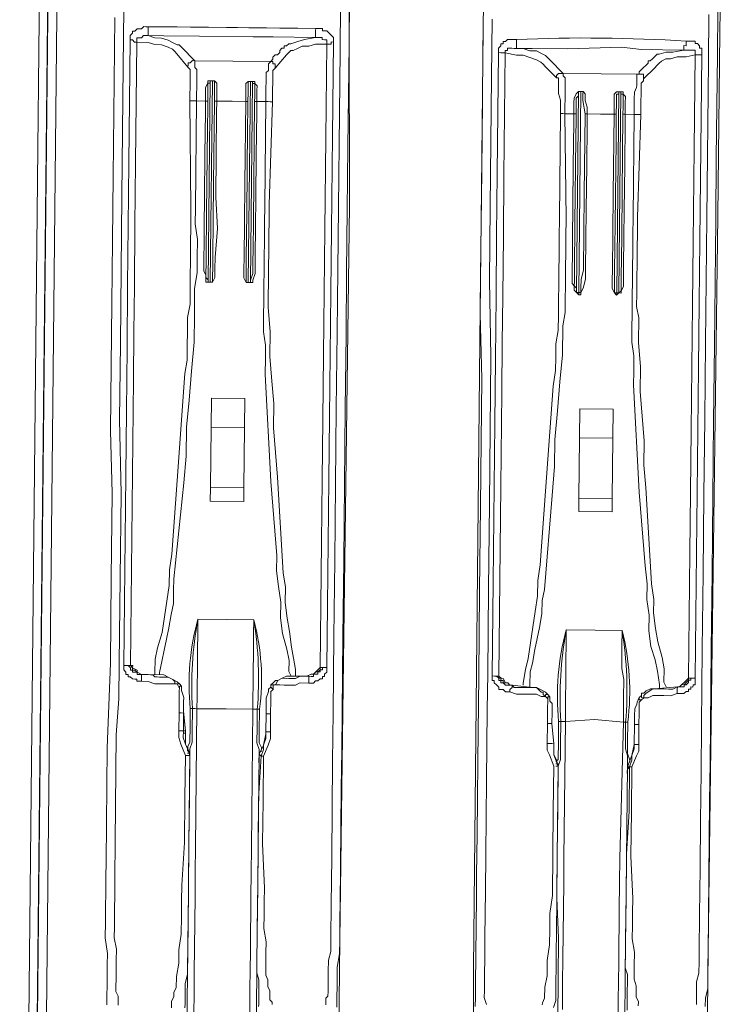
# Model space of a CAD drawing. Header units: metres. Extents: x 779 to 7046, y -512 to 9570.
# Tile 141 of 256: x 2477.719 to 2477.985, y -217.484 to -217.111. Entities that reach past the tile are written whole.
import ezdxf

# ---------------------------------------------------------------- set-up
doc = ezdxf.new("R2010")
doc.units = ezdxf.units.M
doc.linetypes.add('CIĄGłA', pattern=[0])
doc.layers.add('PDF _Geometria', color=7, linetype='Continuous')

# ---------------------------------------------------------------- blocks, each defined once
blk = doc.blocks.new('DYSTRYBUTOR WAYNE HELIX 4 PRODUKTY')
at = {"layer": 'PDF _Geometria', "lineweight": 9}
for points in [[(234.112, 44.064), (234.112, 180.091), (234.112, 180.176), (234.197, 180.26)], [(237.504, 180.091), (236.825, 180.091), (236.741, 180.091), (234.451, 180.091), (234.451, 44.149), (236.741, 44.149), (236.741, 71.286)], [(245.476, 77.647), (245.476, 77.816), (245.476, 78.071), (245.476, 78.41), (245.476, 78.749), (245.476, 79.173), (245.56, 79.682), (245.56, 80.191), (245.56, 80.615), (245.56, 81.039), (245.56, 81.548), (245.56, 82.989), (245.56, 84.431), (245.56, 85.957), (245.56, 87.399), (245.56, 88.841), (245.56, 91.724), (245.56, 94.608), (245.56, 97.491), (245.56, 100.374), (245.56, 103.173), (245.56, 105.547), (245.56, 107.922), (245.56, 110.296), (245.56, 114.197), (245.56, 115.894)], [(236.656, 115.13), (236.656, 111.484), (236.656, 109.109), (236.656, 106.65), (236.656, 104.275), (236.656, 101.901), (236.656, 99.441), (236.741, 97.067), (236.741, 93.844), (236.741, 90.622), (236.656, 87.399), (236.656, 85.957), (236.656, 84.516), (236.656, 83.074), (236.656, 82.48), (236.656, 81.887), (236.656, 81.378), (236.656, 80.784), (236.656, 80.191), (236.741, 79.597), (236.741, 79.173), (236.741, 78.749), (236.741, 78.325), (236.741, 78.071), (236.741, 77.816), (236.741, 77.647)], [(245.391, 117.505), (245.391, 117.42), (245.56, 117.166), (245.56, 116.996), (245.56, 116.826), (245.56, 115.894), (245.56, 115.045), (245.645, 108.091), (245.56, 80.191), (245.56, 73.237), (245.56, 72.049), (245.56, 71.625), (245.476, 71.201), (245.391, 70.947), (245.306, 70.777)], [(259.468, 77.816), (259.468, 78.155), (259.553, 78.495), (259.553, 78.919), (259.553, 79.427), (259.553, 79.852), (259.553, 80.36), (259.553, 80.784), (259.553, 81.208), (259.553, 82.735), (259.553, 84.177), (259.553, 85.618), (259.553, 87.06), (259.553, 88.502), (259.553, 91.385), (259.553, 94.268), (259.553, 97.152), (259.553, 100.035), (259.553, 102.918), (259.553, 105.293), (259.553, 107.667), (259.553, 110.042), (259.553, 113.943), (259.553, 115.639)], [(250.649, 115.215), (250.649, 114.791), (250.649, 111.229), (250.649, 108.77), (250.649, 106.395), (250.649, 104.021), (250.733, 101.562), (250.733, 99.187), (250.733, 96.728), (250.733, 93.505), (250.733, 90.282), (250.733, 87.06), (250.733, 85.618), (250.733, 84.261), (250.733, 82.735), (250.733, 82.226), (250.733, 81.632), (250.733, 81.039), (250.733, 80.53), (250.733, 79.936), (250.733, 79.343), (250.733, 78.919), (250.733, 78.41), (250.733, 78.071), (250.733, 77.731)], [(237.165, 77.647), (237.165, 77.731), (237.165, 77.816), (237.165, 77.901), (237.165, 77.986), (237.08, 78.155), (237.08, 78.325), (237.08, 78.664), (237.08, 79.003), (237.08, 79.343), (237.08, 79.767), (236.995, 80.191), (236.995, 80.615), (236.995, 82.48), (236.995, 83.837), (236.995, 85.194), (236.995, 86.551), (236.995, 87.908), (237.08, 89.265), (237.08, 90.622), (237.08, 93.844), (237.08, 97.067), (236.995, 99.865), (236.995, 102.749), (236.995, 105.547), (236.995, 108.346), (236.995, 113.265), (236.995, 115.47)], [(245.221, 115.724), (245.221, 113.943), (245.221, 110.381), (245.221, 108.007), (245.221, 105.632), (245.221, 103.258), (245.221, 100.374), (245.221, 97.491), (245.221, 94.608), (245.221, 91.724), (245.221, 88.841), (245.221, 86.975), (245.221, 85.194), (245.221, 83.328), (245.221, 81.548), (245.221, 81.124), (245.221, 80.7), (245.221, 80.191), (245.221, 79.767), (245.136, 79.427), (245.136, 79.003), (245.136, 78.664), (245.136, 78.41), (245.136, 78.24), (245.136, 78.071), (245.052, 77.986), (245.052, 77.816), (245.052, 77.731)], [(250.903, 70.438), (250.818, 70.693), (250.733, 70.862), (250.649, 71.286), (250.649, 71.71), (250.649, 72.134), (250.733, 72.558), (250.649, 79.173), (250.649, 105.463), (250.649, 109.448), (250.649, 112.077), (250.649, 113.943), (250.649, 115.809), (250.649, 116.233), (250.649, 116.657), (250.733, 116.996), (250.903, 117.166)], [(251.157, 77.816), (251.073, 78.071), (251.073, 78.325), (251.073, 78.664), (251.073, 79.088), (251.073, 79.427), (251.073, 79.936), (251.073, 80.36), (251.073, 82.141), (251.073, 83.498), (251.073, 84.94), (251.073, 86.297), (251.073, 87.654), (251.073, 89.01), (251.073, 90.367), (251.073, 93.59), (251.073, 96.812), (251.073, 99.611), (251.073, 102.41), (250.988, 105.293), (250.988, 108.091), (250.988, 113.01), (250.988, 115.215)], [(259.214, 115.47), (259.214, 113.689), (259.214, 110.127), (259.214, 107.752), (259.214, 105.378), (259.214, 103.003), (259.214, 100.12), (259.214, 97.236), (259.214, 94.268), (259.214, 91.385), (259.214, 88.502), (259.214, 86.721), (259.214, 84.855), (259.214, 83.074), (259.214, 81.293), (259.214, 80.869), (259.214, 80.36), (259.214, 79.936), (259.214, 79.512), (259.214, 79.088), (259.129, 78.749), (259.129, 78.41), (259.129, 78.155), (259.129, 77.901)], [(259.384, 117.166), (259.468, 117.081), (259.553, 116.911), (259.553, 116.742), (259.638, 116.487), (259.638, 115.639), (259.638, 114.791), (259.638, 107.837), (259.553, 79.936), (259.553, 72.982), (259.553, 71.795), (259.553, 71.371), (259.468, 70.862), (259.384, 70.693), (259.299, 70.438)], [(237.249, 114.282), (237.249, 114.367), (237.249, 114.452), (237.334, 114.537), (237.334, 114.621), (237.419, 114.621), (237.504, 114.706), (237.589, 114.706), (237.674, 114.706), (237.758, 114.791), (237.843, 114.791), (237.928, 114.791)], [(237.928, 114.791), (238.522, 114.791), (239.03, 114.791), (239.539, 114.791), (240.218, 114.791), (240.896, 114.791), (241.32, 114.791), (241.744, 114.791), (242.423, 114.791), (242.931, 114.791), (243.61, 114.791), (244.288, 114.791), (244.373, 114.791), (244.458, 114.791), (244.543, 114.791), (244.543, 114.706), (244.628, 114.706), (244.712, 114.706), (244.797, 114.621), (244.882, 114.537), (244.967, 114.452), (244.967, 114.367), (244.967, 114.282)], [(237.928, 114.791), (237.928, 114.706), (237.928, 114.621), (237.928, 114.537), (237.928, 114.452), (238.182, 114.367), (238.437, 114.367), (238.691, 114.282), (238.861, 114.197), (239.03, 114.113), (239.115, 114.113), (239.2, 114.028), (239.709, 113.519)], [(244.288, 114.452), (244.288, 114.537), (244.288, 114.621), (244.288, 114.706), (244.288, 114.791)], [(237.928, 114.452), (237.843, 114.452), (237.758, 114.452), (237.674, 114.367), (237.589, 114.367), (237.504, 114.367), (237.504, 114.282), (237.504, 114.197)], [(244.288, 114.452), (242.677, 114.452), (241.914, 114.452), (239.878, 114.452), (238.522, 114.452), (237.928, 114.452)], [(242.592, 113.519), (242.677, 113.604), (242.677, 113.689), (242.762, 113.773), (242.847, 113.773), (242.931, 113.858), (242.931, 113.943), (243.016, 114.028), (243.101, 114.028), (243.101, 114.113), (243.186, 114.113), (243.271, 114.197), (243.355, 114.197), (243.61, 114.282), (243.864, 114.367), (244.288, 114.452)], [(244.288, 114.452), (244.373, 114.452), (244.458, 114.452), (244.543, 114.452), (244.543, 114.367), (244.628, 114.367), (244.712, 114.367), (244.712, 114.282), (244.712, 114.197), (244.288, 114.197), (244.034, 114.113), (243.779, 114.113), (243.61, 114.028), (243.44, 113.943), (243.355, 113.943), (243.271, 113.858), (243.186, 113.773), (242.762, 113.265)], [(251.921, 114.452), (251.921, 114.367), (251.921, 114.282), (251.921, 114.197), (251.921, 114.113), (252.175, 114.113), (252.43, 114.028), (252.684, 114.028), (252.854, 113.943), (253.023, 113.858), (253.108, 113.773), (253.193, 113.689), (253.702, 113.18)], [(258.281, 114.113), (258.281, 114.197), (258.281, 114.282), (258.366, 114.282), (258.366, 114.367), (258.366, 114.452)], [(237.249, 90.537), (237.249, 94.184), (237.249, 97.745), (237.249, 100.205), (237.249, 102.579), (237.249, 104.954), (237.249, 107.243), (237.249, 109.618), (237.249, 114.282), (237.334, 114.282), (237.419, 114.197), (237.504, 114.197)], [(237.504, 114.197), (237.504, 109.618), (237.504, 107.243), (237.504, 104.954), (237.504, 103.173), (237.504, 101.392), (237.504, 97.83), (237.504, 94.184), (237.504, 90.537)], [(239.454, 113.265), (239.03, 113.773), (238.946, 113.858), (238.861, 113.943), (238.691, 114.028), (238.437, 114.113), (238.182, 114.113), (237.928, 114.197), (237.504, 114.197)], [(244.712, 114.197), (244.797, 114.197), (244.882, 114.197), (244.882, 114.282), (244.967, 114.282)], [(244.712, 114.197), (244.712, 110.636), (244.712, 107.159), (244.712, 104.784), (244.712, 102.41), (244.712, 99.95), (244.712, 97.661), (244.712, 95.286), (244.712, 92.911), (244.712, 90.537), (244.797, 90.537)], [(244.967, 114.282), (244.967, 110.72), (244.967, 107.159), (244.967, 104.784), (244.967, 102.41), (244.967, 100.035), (244.967, 97.661), (244.967, 95.286), (244.967, 92.911), (244.967, 90.537)], [(251.921, 114.113), (251.836, 114.113), (251.751, 114.113), (251.666, 114.113), (251.581, 114.113), (251.581, 114.028), (251.497, 114.028), (251.497, 113.943)], [(258.281, 114.113), (256.67, 114.113), (255.907, 114.197), (253.871, 114.113), (252.514, 114.113), (251.921, 114.113)], [(256.585, 113.18), (256.585, 113.265), (256.67, 113.349), (256.755, 113.434), (256.839, 113.519), (256.924, 113.604), (256.924, 113.689), (257.009, 113.689), (257.094, 113.773), (257.179, 113.858), (257.263, 113.943), (257.348, 113.943), (257.603, 114.028), (257.857, 114.028), (258.281, 114.113)], [(258.281, 114.113), (258.366, 114.113), (258.451, 114.113), (258.535, 114.113), (258.62, 114.113), (258.705, 114.113), (258.705, 114.028), (258.705, 113.943), (258.366, 113.858), (258.027, 113.858), (257.772, 113.773), (257.603, 113.773), (257.433, 113.689), (257.348, 113.604), (257.263, 113.519), (257.179, 113.434), (256.755, 113.01)], [(251.497, 113.943), (251.412, 113.943), (251.327, 113.943), (251.242, 113.943)], [(251.497, 113.943), (251.497, 109.279), (251.497, 106.989), (251.497, 104.699), (251.497, 102.918), (251.497, 101.053), (251.497, 97.491), (251.497, 93.929), (251.497, 90.282)], [(253.447, 113.01), (253.023, 113.434), (252.938, 113.519), (252.854, 113.604), (252.684, 113.689), (252.43, 113.773), (252.175, 113.858), (251.921, 113.858), (251.497, 113.943)], [(258.96, 113.943), (258.96, 110.381), (258.96, 106.904), (258.96, 104.53), (258.96, 102.07), (258.96, 99.696), (258.96, 97.321), (258.96, 95.032), (258.96, 92.657), (258.96, 90.282)], [(239.454, 113.265), (239.454, 113.349), (239.454, 113.434), (239.539, 113.434), (239.624, 113.519), (239.709, 113.519), (241.151, 113.519), (242.592, 113.519), (242.677, 113.519), (242.677, 113.434), (242.762, 113.434), (242.762, 113.349), (242.762, 113.265)], [(239.539, 111.993), (239.539, 112.247), (239.539, 112.501), (239.539, 112.671), (239.539, 112.925), (239.539, 113.095), (239.539, 113.18), (239.454, 113.265)], [(239.709, 113.519), (239.709, 113.434), (239.709, 113.265), (239.794, 113.18), (239.794, 113.095), (239.794, 112.925), (239.794, 112.756), (239.794, 112.501), (239.794, 112.247), (239.794, 111.993)], [(242.423, 111.993), (242.423, 112.247), (242.423, 112.501), (242.423, 112.756), (242.423, 112.925), (242.423, 113.095), (242.507, 113.18), (242.507, 113.265), (242.507, 113.434), (242.592, 113.519)], [(242.762, 113.265), (242.677, 113.18), (242.677, 113.095), (242.677, 112.925), (242.677, 112.671), (242.677, 112.501), (242.677, 112.247), (242.677, 111.993)], [(253.447, 113.01), (253.447, 113.095), (253.532, 113.18), (253.617, 113.18), (253.702, 113.18), (255.143, 113.18), (256.585, 113.18), (256.67, 113.18), (256.755, 113.18), (256.755, 113.095), (256.755, 113.01)], [(253.617, 111.653), (253.617, 111.908), (253.617, 112.162), (253.532, 112.417), (253.532, 112.671), (253.532, 112.841), (253.532, 112.925), (253.532, 113.01), (253.447, 113.01)], [(253.702, 113.18), (253.702, 113.095), (253.786, 113.01), (253.786, 112.925), (253.786, 112.756), (253.786, 112.671), (253.786, 112.501), (253.786, 112.247), (253.786, 111.908), (253.786, 111.653)], [(256.415, 111.653), (256.415, 111.908), (256.415, 112.247), (256.415, 112.501), (256.5, 112.671), (256.5, 112.756), (256.5, 112.925), (256.5, 113.01), (256.5, 113.095), (256.5, 113.18), (256.585, 113.18)], [(256.755, 113.01), (256.755, 112.925), (256.67, 112.841), (256.67, 112.671), (256.67, 112.417), (256.67, 112.162), (256.67, 111.908), (256.67, 111.653)], [(240.133, 111.993), (240.133, 112.332), (240.133, 112.501), (240.218, 112.671), (240.218, 112.756), (240.302, 112.756)], [(240.302, 112.756), (240.302, 112.671), (240.218, 112.671), (240.218, 112.501), (240.218, 112.332), (240.218, 111.993)], [(240.302, 105.123), (240.302, 112.756), (240.387, 112.756), (240.387, 105.123), (240.302, 105.123), (240.387, 105.123)], [(240.387, 112.756), (240.302, 112.756)], [(240.302, 112.756), (240.302, 112.756)], [(240.387, 112.756), (240.472, 112.756), (240.557, 112.671), (240.557, 112.501), (240.557, 112.247), (240.557, 111.993)], [(240.472, 111.993), (240.472, 112.501), (240.472, 112.671), (240.472, 112.756), (240.387, 112.756)], [(240.387, 112.756), (240.387, 112.756)], [(241.659, 111.993), (241.659, 112.332), (241.659, 112.586), (241.659, 112.671), (241.744, 112.756), (241.829, 112.756)], [(241.829, 112.756), (241.744, 112.756), (241.744, 112.671), (241.744, 112.586), (241.744, 112.332), (241.744, 111.993)], [(241.914, 112.756), (241.829, 112.756)], [(241.829, 112.756), (241.829, 112.756)], [(241.914, 112.756), (241.999, 112.756), (241.999, 112.671), (242.083, 112.586), (242.083, 112.417), (242.083, 112.162), (242.083, 111.993)], [(241.999, 111.993), (241.999, 112.162), (241.999, 112.332), (241.999, 112.501), (241.999, 112.586), (241.999, 112.671), (241.914, 112.671), (241.914, 112.756)], [(241.914, 112.756), (241.914, 112.756)], [(254.126, 111.653), (254.126, 112.077), (254.126, 112.247), (254.21, 112.417), (254.295, 112.501)], [(254.295, 112.501), (254.295, 112.417), (254.295, 112.332), (254.21, 112.247), (254.21, 112.077), (254.21, 111.653)], [(254.38, 104.784), (254.295, 104.869), (254.38, 104.869), (254.38, 112.501), (254.295, 112.501), (254.295, 104.869)], [(254.38, 112.501), (254.295, 112.501)], [(254.295, 112.501), (254.295, 112.501)], [(254.38, 112.501), (254.465, 112.501), (254.55, 112.417), (254.55, 112.162), (254.634, 111.908), (254.634, 111.653)], [(254.55, 111.653), (254.465, 112.162), (254.465, 112.332), (254.465, 112.417), (254.465, 112.501), (254.38, 112.501)], [(254.38, 112.501), (254.38, 112.501)], [(255.652, 111.653), (255.652, 112.077), (255.652, 112.332), (255.652, 112.417), (255.737, 112.501), (255.822, 112.501)], [(255.822, 112.501), (255.822, 112.417), (255.737, 112.417), (255.737, 112.332), (255.737, 112.247), (255.737, 112.077), (255.737, 111.653)], [(255.907, 104.869), (255.822, 104.869), (255.822, 112.501), (255.907, 112.501), (255.907, 104.869), (255.822, 104.784)], [(255.907, 112.501), (255.822, 112.501)], [(255.822, 112.501), (255.822, 112.501)], [(255.907, 112.501), (255.991, 112.501), (255.991, 112.417), (256.076, 112.332), (256.076, 112.077), (256.076, 111.908), (256.076, 111.653)], [(255.991, 111.653), (255.991, 111.908), (255.991, 112.077), (255.991, 112.162), (255.991, 112.332), (255.991, 112.417), (255.907, 112.417), (255.907, 112.501)], [(255.907, 112.501), (255.907, 112.501)], [(238.437, 90.198), (238.437, 90.283), (238.437, 90.791), (238.522, 91.215), (238.691, 91.809), (238.776, 92.403), (238.861, 92.996), (238.946, 93.59), (238.946, 94.184), (239.03, 94.777), (239.2, 97.576), (239.454, 101.646), (239.539, 102.155), (239.539, 102.664), (239.539, 103.258), (239.539, 103.766), (239.624, 104.275), (239.624, 104.869), (239.624, 105.378), (239.624, 105.887), (239.624, 106.565), (239.624, 107.243), (239.624, 107.922), (239.539, 111.993)], [(239.794, 111.993), (239.794, 107.922), (239.794, 107.328), (239.878, 106.735), (239.878, 106.056), (239.878, 105.463), (239.794, 104.869), (239.794, 104.36), (239.794, 103.851), (239.794, 102.834), (239.709, 101.731), (239.624, 100.629), (239.539, 99.611), (239.539, 98.509), (239.454, 97.491), (239.115, 93.844), (239.115, 93.42), (239.115, 92.911), (239.03, 92.487), (238.946, 91.979), (238.861, 91.555), (238.776, 91.131), (238.691, 90.707), (238.606, 90.282), (238.606, 90.198)], [(240.218, 111.993), (240.133, 111.993), (239.794, 111.993), (239.709, 111.993), (239.624, 111.993), (239.539, 111.993)], [(240.302, 105.123), (240.218, 105.123), (240.218, 105.208), (240.218, 105.293), (240.218, 105.378), (240.133, 105.547), (240.133, 105.717), (240.133, 106.056), (240.133, 106.565), (240.133, 107.243), (240.133, 108.346), (240.133, 109.957), (240.133, 111.569), (240.133, 111.993)], [(240.218, 111.993), (240.218, 111.738), (240.218, 110.975), (240.218, 107.752), (240.218, 107.243), (240.218, 106.565), (240.218, 106.056), (240.218, 105.717), (240.218, 105.547), (240.218, 105.378), (240.218, 105.293), (240.302, 105.208), (240.302, 105.123)], [(240.557, 111.993), (240.557, 111.569), (240.557, 109.957), (240.557, 108.346), (240.642, 107.159), (240.557, 106.056), (240.557, 105.632), (240.557, 105.293), (240.472, 105.123), (240.387, 105.123)], [(240.387, 105.123), (240.472, 105.123), (240.472, 105.208), (240.472, 105.293), (240.472, 105.717), (240.472, 106.056), (240.472, 107.498), (240.472, 108.855), (240.472, 111.993)], [(241.744, 111.993), (241.659, 111.993), (241.151, 111.993), (240.557, 111.993), (240.472, 111.993)], [(241.829, 105.123), (241.744, 105.123), (241.659, 105.293), (241.659, 105.632), (241.659, 106.056), (241.659, 107.413), (241.659, 108.855), (241.659, 111.993)], [(241.744, 111.993), (241.744, 111.738), (241.744, 110.975), (241.744, 107.752), (241.744, 106.056), (241.744, 105.717), (241.744, 105.293), (241.744, 105.208), (241.744, 105.123), (241.829, 105.123)], [(242.083, 111.993), (242.083, 111.569), (242.083, 109.957), (242.083, 108.346), (242.083, 107.243), (242.083, 106.141), (242.083, 105.802), (242.083, 105.463), (241.999, 105.208), (241.999, 105.123), (241.914, 105.123)], [(241.914, 105.123), (241.914, 105.208), (241.999, 105.463), (241.999, 105.887), (241.999, 106.395), (241.999, 107.413), (241.999, 111.993)], [(242.677, 111.993), (242.592, 111.993), (242.507, 111.993), (242.423, 111.993), (242.083, 111.993), (241.999, 111.993)], [(243.61, 90.198), (243.525, 90.367), (243.525, 90.791), (243.44, 91.215), (243.271, 91.809), (243.186, 92.403), (243.186, 92.996), (243.101, 93.59), (243.016, 94.184), (243.016, 94.777), (242.762, 97.576), (242.507, 101.646), (242.507, 102.24), (242.507, 102.749), (242.423, 103.258), (242.423, 103.851), (242.423, 104.445), (242.423, 105.039), (242.423, 105.547), (242.423, 106.056), (242.423, 106.735), (242.423, 107.413), (242.423, 108.007), (242.423, 111.993)], [(242.677, 111.993), (242.592, 108.091), (242.592, 107.498), (242.592, 106.904), (242.592, 106.311), (242.592, 105.717), (242.592, 105.123), (242.592, 104.615), (242.592, 104.19), (242.677, 103.258), (242.677, 102.325), (242.762, 101.392), (242.847, 100.544), (242.847, 99.611), (242.931, 98.678), (243.016, 97.745), (243.271, 94.099), (243.355, 93.59), (243.355, 92.996), (243.44, 92.403), (243.525, 91.894), (243.61, 91.3), (243.695, 90.876), (243.779, 90.452), (243.779, 90.198)], [(252.43, 89.943), (252.43, 90.028), (252.514, 90.537), (252.599, 90.961), (252.684, 91.555), (252.769, 92.148), (252.854, 92.742), (252.938, 93.335), (252.938, 93.929), (253.023, 94.523), (253.193, 97.321), (253.447, 101.307), (253.532, 101.901), (253.532, 102.41), (253.532, 102.918), (253.617, 103.427), (253.617, 104.021), (253.617, 104.615), (253.617, 105.123), (253.617, 105.632), (253.617, 106.311), (253.617, 106.989), (253.617, 107.667), (253.617, 111.653)], [(253.786, 111.653), (253.871, 107.668), (253.871, 106.989), (253.871, 106.395), (253.871, 105.802), (253.871, 105.208), (253.871, 104.53), (253.871, 104.106), (253.786, 103.597), (253.786, 102.494), (253.702, 101.477), (253.617, 100.374), (253.532, 99.272), (253.532, 98.254), (253.447, 97.152), (253.193, 93.59), (253.108, 93.166), (253.108, 92.657), (253.023, 92.148), (252.938, 91.724), (252.854, 91.3), (252.769, 90.791), (252.684, 90.452), (252.684, 89.943), (252.684, 89.858)], [(254.21, 111.653), (254.126, 111.653), (253.786, 111.653), (253.702, 111.653), (253.617, 111.653)], [(254.295, 104.869), (254.21, 104.954), (254.21, 105.039), (254.21, 105.123), (254.126, 105.208), (254.126, 105.463), (254.126, 105.802), (254.126, 106.226), (254.126, 106.989), (254.126, 108.091), (254.126, 109.703), (254.126, 111.314), (254.126, 111.653)], [(254.21, 111.653), (254.21, 111.484), (254.21, 110.72), (254.21, 107.498), (254.21, 106.989), (254.21, 106.226), (254.21, 105.802), (254.21, 105.463), (254.21, 105.293), (254.21, 105.123), (254.295, 105.039), (254.295, 104.954), (254.295, 104.869)], [(254.634, 111.653), (254.634, 111.229), (254.634, 109.703), (254.634, 108.007), (254.634, 106.904), (254.634, 105.717), (254.634, 105.378), (254.55, 105.039), (254.465, 104.869), (254.465, 104.784), (254.38, 104.784)], [(254.38, 104.784), (254.38, 104.869), (254.465, 104.869), (254.465, 105.039), (254.465, 105.378), (254.55, 105.717), (254.55, 107.159), (254.55, 108.6), (254.55, 111.653)], [(255.737, 111.653), (255.652, 111.653), (255.143, 111.653), (254.634, 111.653), (254.55, 111.653)], [(255.822, 104.869), (255.822, 104.784), (255.737, 104.869), (255.652, 105.039), (255.652, 105.378), (255.652, 105.717), (255.652, 107.159), (255.652, 108.6), (255.652, 111.653)], [(255.737, 111.653), (255.737, 111.484), (255.737, 110.636), (255.737, 107.498), (255.737, 105.717), (255.737, 105.378), (255.737, 105.039), (255.737, 104.869), (255.822, 104.869)], [(256.076, 111.653), (256.076, 111.314), (256.076, 109.703), (256.076, 108.007), (256.076, 106.989), (256.076, 105.887), (256.076, 105.547), (256.076, 105.123), (255.991, 104.954), (255.991, 104.869), (255.907, 104.869)], [(255.907, 104.869), (255.991, 104.954), (255.991, 105.123), (255.991, 105.632), (255.991, 106.056), (255.991, 107.159), (255.991, 111.653)], [(256.67, 111.653), (256.585, 111.653), (256.5, 111.653), (256.415, 111.653), (256.076, 111.653), (255.991, 111.653)], [(257.603, 89.858), (257.603, 90.028), (257.518, 90.537), (257.433, 90.961), (257.263, 91.47), (257.179, 92.063), (257.179, 92.657), (257.094, 93.251), (257.094, 93.844), (257.009, 94.523), (256.755, 97.321), (256.5, 101.392), (256.5, 101.901), (256.5, 102.494), (256.415, 103.003), (256.415, 103.512), (256.415, 104.106), (256.415, 104.784), (256.415, 105.293), (256.415, 105.802), (256.415, 106.48), (256.415, 107.074), (256.415, 107.752), (256.415, 111.653)], [(256.67, 111.653), (256.585, 107.752), (256.585, 107.159), (256.585, 106.565), (256.585, 105.971), (256.585, 105.463), (256.585, 104.869), (256.585, 104.36), (256.67, 103.936), (256.67, 103.003), (256.755, 102.07), (256.755, 101.138), (256.839, 100.205), (256.924, 99.272), (256.924, 98.339), (257.009, 97.491), (257.263, 93.844), (257.348, 93.251), (257.348, 92.742), (257.433, 92.148), (257.518, 91.639), (257.687, 91.046), (257.772, 90.622), (257.772, 90.113), (257.857, 89.943)], [(240.302, 105.123), (240.302, 105.123)], [(240.387, 105.123), (240.387, 105.123)], [(241.829, 105.123), (241.829, 105.123)], [(241.829, 105.123), (241.914, 105.123)], [(241.914, 105.123), (241.914, 105.123)], [(254.295, 104.869), (254.295, 104.869)], [(255.907, 104.869), (255.907, 104.869)], [(241.744, 99.611), (241.744, 100.713), (240.472, 100.713), (240.472, 99.611)], [(255.737, 99.357), (255.737, 100.459), (254.465, 100.459), (254.465, 99.357)], [(241.744, 97.321), (241.744, 99.611), (240.472, 99.611), (240.472, 97.321)], [(255.737, 97.067), (255.737, 99.357), (254.465, 99.357), (254.465, 97.067)], [(237.928, 89.943), (237.843, 89.943), (237.758, 89.943), (237.758, 90.028), (237.674, 90.028), (237.589, 90.028), (237.504, 90.113), (237.419, 90.113), (237.419, 90.198), (237.334, 90.198), (237.334, 90.282), (237.249, 90.367), (237.249, 90.452), (237.249, 90.537)], [(237.249, 90.537), (237.334, 90.537), (237.419, 90.537), (237.504, 90.537)], [(237.419, 90.537), (237.504, 90.452), (237.504, 90.367), (237.589, 90.367), (237.589, 90.283), (237.674, 90.283), (237.758, 90.283), (237.758, 90.198), (237.843, 90.198), (237.928, 90.198), (238.013, 90.198), (237.928, 90.198), (237.928, 90.113), (237.928, 90.028), (237.928, 89.943)], [(237.758, 90.282), (237.758, 90.367), (237.589, 90.452), (237.589, 90.537), (237.504, 90.537), (237.419, 90.537)], [(237.504, 90.537), (237.504, 90.537)], [(237.674, 90.367), (237.589, 90.367), (237.589, 90.452), (237.504, 90.537)], [(244.967, 90.537), (244.967, 90.452), (244.967, 90.367), (244.882, 90.282), (244.882, 90.198), (244.797, 90.198), (244.797, 90.113), (244.712, 90.113), (244.628, 90.028), (244.543, 90.028), (244.458, 89.943), (244.373, 89.943), (244.288, 89.943)], [(244.288, 90.198), (244.373, 90.198), (244.458, 90.198), (244.458, 90.282), (244.543, 90.282), (244.628, 90.282), (244.628, 90.367), (244.712, 90.367), (244.712, 90.452), (244.797, 90.452), (244.797, 90.537), (244.882, 90.537), (244.967, 90.537)], [(244.797, 90.537), (244.712, 90.537), (244.628, 90.452), (244.543, 90.367), (244.458, 90.282)], [(244.712, 90.537), (244.712, 90.452), (244.628, 90.367), (244.543, 90.367)], [(244.712, 90.537), (244.712, 90.537)], [(238.776, 90.113), (238.861, 90.113), (238.946, 90.113), (238.776, 90.198), (238.013, 90.198), (237.928, 90.198), (237.758, 90.282), (237.674, 90.367)], [(238.946, 90.113), (238.861, 90.113), (238.776, 90.113), (238.606, 90.113), (238.522, 90.113), (238.437, 90.113), (238.352, 90.198), (238.267, 90.198), (238.182, 90.198), (238.098, 90.198), (238.013, 90.198)], [(238.013, 90.198), (238.013, 90.198)], [(239.37, 88.756), (239.454, 88.756), (239.539, 88.756), (239.624, 88.078), (239.539, 88.841), (239.539, 88.926), (239.539, 89.18), (239.539, 89.35), (239.454, 89.604), (239.454, 89.689), (239.454, 89.774), (239.37, 89.858), (239.285, 89.943), (239.115, 90.028), (238.946, 90.113), (239.115, 90.028), (239.2, 89.943), (239.2, 89.858), (239.285, 89.858), (239.37, 89.858)], [(238.946, 90.113), (238.946, 90.113)], [(242.847, 89.858), (242.931, 89.858), (243.016, 89.858), (243.101, 90.028), (243.271, 90.113), (243.101, 90.028), (243.016, 90.028), (242.931, 89.943), (242.847, 89.858), (242.847, 89.774), (242.762, 89.689), (242.762, 89.604), (242.677, 89.35), (242.677, 89.18), (242.677, 88.926), (242.677, 88.841), (242.677, 87.993), (242.592, 87.569), (242.423, 87.23), (242.423, 86.975), (242.423, 86.89)], [(244.543, 90.367), (244.458, 90.282), (244.373, 90.282), (244.203, 90.198), (243.44, 90.198), (243.271, 90.113), (243.525, 90.113), (243.779, 90.113), (243.949, 90.198), (244.119, 90.198), (244.288, 90.198), (244.203, 90.198)], [(243.271, 90.113), (243.271, 90.113)], [(243.44, 90.113), (243.271, 90.113)], [(244.288, 90.198), (244.288, 90.113), (244.288, 90.028), (244.288, 89.943)], [(251.242, 90.283), (251.327, 90.283), (251.412, 90.283), (251.497, 90.283)], [(251.836, 90.028), (251.751, 90.028), (251.666, 90.198), (251.581, 90.198), (251.497, 90.282), (251.412, 90.282)], [(251.412, 90.282), (251.497, 90.198), (251.497, 90.113), (251.581, 90.113), (251.581, 90.028), (251.666, 90.028), (251.751, 89.943), (251.836, 89.943), (251.921, 89.943), (252.006, 89.943), (252.006, 89.858), (251.921, 89.774), (251.921, 89.689)], [(251.497, 90.283), (251.497, 90.283)], [(251.666, 90.028), (251.666, 90.113), (251.581, 90.113), (251.581, 90.198), (251.497, 90.198), (251.497, 90.282)], [(258.96, 90.283), (258.96, 90.198), (258.96, 90.113), (258.96, 90.028), (258.875, 90.028), (258.875, 89.943), (258.79, 89.943), (258.79, 89.858), (258.705, 89.858), (258.705, 89.774), (258.62, 89.774), (258.536, 89.689), (258.451, 89.689), (258.366, 89.689), (258.281, 89.689)], [(258.281, 89.943), (258.366, 89.943), (258.451, 89.943), (258.535, 89.943), (258.535, 90.028), (258.62, 90.028), (258.705, 90.113), (258.705, 90.198), (258.79, 90.198), (258.79, 90.283), (258.875, 90.283), (258.96, 90.283)], [(258.705, 90.283), (258.705, 90.198), (258.62, 90.113), (258.535, 90.028)], [(258.705, 90.283), (258.705, 90.283)], [(239.37, 89.689), (239.285, 89.858), (239.115, 89.858), (238.946, 89.858), (238.691, 89.858), (238.437, 89.858), (238.182, 89.943), (237.928, 89.943)], [(239.624, 87.145), (239.454, 87.569), (239.37, 87.823), (239.37, 88.078), (239.37, 88.756), (239.37, 89.265), (239.37, 89.434), (239.37, 89.604), (239.37, 89.689), (239.37, 89.774), (239.454, 89.774)], [(242.931, 89.858), (242.931, 89.689), (242.847, 89.604), (242.847, 89.519), (242.847, 89.265), (242.847, 88.756), (242.847, 88.078), (242.847, 87.823), (242.762, 87.569), (242.592, 87.145)], [(242.931, 89.689), (242.847, 89.774)], [(244.288, 89.943), (243.949, 89.943), (243.779, 89.858), (243.695, 89.858), (243.525, 89.858), (243.355, 89.858), (243.186, 89.858), (243.016, 89.858), (242.931, 89.858)], [(252.769, 89.858), (252.854, 89.858), (252.938, 89.858), (252.769, 89.858), (252.006, 89.943), (251.921, 89.943), (251.836, 90.028), (251.666, 90.028)], [(252.938, 89.858), (252.854, 89.858), (252.769, 89.858), (252.599, 89.858), (252.514, 89.858), (252.43, 89.858), (252.345, 89.858), (252.26, 89.858), (252.175, 89.858), (252.09, 89.858), (252.006, 89.943)], [(252.006, 89.943), (252.006, 89.943)], [(253.532, 88.586), (253.532, 88.841), (253.532, 89.095), (253.532, 89.265), (253.447, 89.35), (253.447, 89.519), (253.362, 89.604), (253.278, 89.689), (253.108, 89.774), (252.938, 89.858), (253.108, 89.689), (253.193, 89.689), (253.193, 89.604), (253.278, 89.519), (253.278, 89.604), (253.362, 89.604)], [(252.938, 89.858), (252.938, 89.858)], [(258.281, 89.943), (258.111, 89.858), (257.942, 89.858), (257.772, 89.858), (257.518, 89.858), (257.348, 89.858), (257.094, 89.689), (257.009, 89.604), (257.009, 89.519), (256.924, 89.434), (256.839, 89.35), (256.839, 89.18), (256.839, 88.926), (256.839, 88.502), (256.839, 87.738), (256.839, 87.484), (256.755, 87.314), (256.585, 86.89)], [(257.433, 89.858), (257.348, 89.858), (257.263, 89.858), (257.094, 89.774), (257.009, 89.689), (256.924, 89.689), (256.924, 89.604), (256.839, 89.519), (256.755, 89.35), (256.755, 89.265), (256.67, 89.095), (256.67, 88.841), (256.67, 88.586)], [(258.535, 90.028), (258.451, 90.028), (258.366, 89.943), (258.281, 89.943), (257.433, 89.858), (257.263, 89.858)], [(258.281, 89.943), (258.281, 89.858), (258.281, 89.774), (258.281, 89.689)], [(258.281, 89.943), (258.281, 89.943)], [(253.617, 86.89), (253.447, 87.314), (253.362, 87.484), (253.362, 87.738), (253.362, 88.502), (253.362, 88.926), (253.362, 89.095), (253.362, 89.35), (253.362, 89.434), (253.362, 89.519), (253.447, 89.519)], [(256.924, 89.434), (256.839, 89.434), (256.839, 89.519)], [(257.009, 89.519), (256.924, 89.519), (256.924, 89.604)], [(258.281, 89.689), (258.027, 89.604), (257.772, 89.604), (257.687, 89.604), (257.518, 89.604), (257.348, 89.604), (257.179, 89.519), (257.009, 89.519)], [(239.539, 88.841), (239.539, 88.756), (239.539, 88.078), (239.454, 88.078), (239.37, 88.078)], [(242.423, 87.23), (242.423, 87.399), (242.338, 87.654), (242.338, 87.823), (242.338, 88.078), (242.338, 88.926), (242.253, 88.926), (242.168, 88.926), (241.151, 88.926), (240.048, 88.926), (239.963, 88.926), (239.878, 88.926), (239.878, 88.078), (239.878, 87.823), (239.878, 87.654), (239.794, 87.399), (239.794, 87.23), (239.794, 87.145), (239.709, 87.399), (239.624, 87.569), (239.539, 87.823), (239.539, 88.078), (239.624, 88.078), (239.624, 87.993), (239.624, 87.569), (239.794, 87.23), (239.709, 87.23)], [(240.048, 88.926), (240.048, 83.668), (240.048, 82.735), (240.048, 81.802), (240.048, 79.851), (240.048, 78.919), (240.048, 78.41), (240.048, 77.986), (240.048, 77.477), (240.048, 76.968), (240.048, 76.035), (240.048, 75.102), (240.048, 74.17)], [(242.168, 74.17), (242.168, 75.102), (242.168, 76.035), (242.168, 76.968), (242.168, 77.477), (242.168, 78.41), (242.168, 78.919), (242.168, 79.851), (242.168, 81.802), (242.168, 82.735), (242.168, 83.668), (242.168, 88.926)], [(242.507, 87.145), (242.592, 87.399), (242.592, 87.569), (242.677, 87.823), (242.677, 88.078), (242.677, 88.756), (242.677, 88.841)], [(242.847, 88.756), (242.762, 88.756), (242.677, 88.756), (242.677, 88.078), (242.762, 88.078), (242.847, 88.078)], [(253.532, 88.671), (253.532, 88.502), (253.447, 88.502), (253.362, 88.502)], [(253.702, 86.975), (253.786, 86.975), (253.786, 86.89), (253.617, 87.314), (253.617, 87.738), (253.617, 87.569), (253.617, 87.314), (253.702, 87.145), (253.786, 86.89), (253.871, 87.145), (253.871, 87.314), (253.871, 87.569), (253.871, 87.738), (253.871, 88.586), (253.956, 88.586), (254.041, 88.586), (254.041, 83.413), (254.041, 82.48), (254.041, 81.463), (254.041, 79.597), (254.041, 78.664), (254.041, 78.155), (254.041, 77.647)], [(254.041, 88.586), (255.143, 88.671), (256.246, 88.586), (256.331, 88.586), (256.331, 87.823), (256.331, 87.569), (256.415, 87.314), (256.415, 87.145), (256.415, 86.89)], [(256.161, 73.83), (256.161, 74.848), (256.161, 75.781), (256.161, 76.714), (256.161, 77.223), (256.161, 78.155), (256.161, 78.579), (256.161, 79.597), (256.161, 81.463), (256.161, 82.48), (256.161, 83.413), (256.246, 88.586)], [(256.67, 88.671), (256.67, 88.502), (256.67, 87.738), (256.67, 88.502), (256.755, 88.502), (256.839, 88.502)], [(253.532, 88.502), (253.617, 87.738), (253.532, 87.738), (253.447, 87.738), (253.362, 87.738)], [(253.532, 88.502), (253.532, 88.502)], [(256.839, 87.738), (256.755, 87.738), (256.67, 87.738), (256.67, 88.502)], [(256.67, 88.502), (256.67, 88.502)], [(239.539, 87.993), (239.624, 87.993), (239.624, 88.078)], [(239.624, 88.078), (239.624, 88.078)], [(239.624, 87.993), (239.624, 87.993)], [(242.677, 88.078), (242.677, 88.078)], [(242.677, 88.078), (242.677, 88.078)], [(242.677, 87.993), (242.677, 87.993)], [(242.677, 87.993), (242.677, 87.993)], [(253.617, 87.738), (253.617, 87.738)], [(253.617, 87.738), (253.617, 87.738)], [(253.617, 87.738), (253.617, 87.738)], [(253.617, 87.738), (253.617, 87.738)], [(253.617, 87.738), (253.617, 87.738)], [(253.617, 87.738), (253.617, 87.738)], [(256.5, 86.806), (256.5, 86.721), (256.5, 86.636), (256.5, 86.806), (256.415, 86.89), (256.5, 86.89), (256.585, 87.145), (256.585, 87.314), (256.67, 87.569), (256.67, 87.738), (256.585, 87.314), (256.415, 86.89), (256.415, 86.636)], [(256.67, 87.738), (256.67, 87.738)], [(256.67, 87.738), (256.67, 87.738)], [(256.67, 87.738), (256.67, 87.738)], [(256.67, 87.738), (256.67, 87.738)], [(256.67, 87.738), (256.67, 87.738)], [(256.67, 87.738), (256.67, 87.738)], [(239.2, 77.562), (239.2, 77.731), (239.2, 77.816), (239.285, 77.986), (239.285, 78.071), (239.285, 78.155), (239.37, 78.325), (239.37, 78.749), (239.454, 79.258), (239.454, 79.767), (239.539, 80.36), (239.539, 81.039), (239.539, 81.632), (239.539, 82.226), (239.624, 83.837), (239.624, 85.533), (239.624, 87.145)], [(239.624, 87.145), (239.709, 87.145), (239.794, 87.145), (239.794, 85.533), (239.794, 83.922), (239.794, 82.226), (239.794, 81.717), (239.794, 81.208), (239.794, 80.7), (239.794, 80.276), (239.794, 79.682), (239.794, 79.427), (239.794, 79.088), (239.794, 78.834), (239.709, 78.495), (239.709, 78.24), (239.709, 78.071), (239.709, 77.816), (239.709, 77.731), (239.709, 77.562)], [(239.709, 70.608), (239.794, 73.237), (239.794, 73.406), (239.794, 73.661), (239.794, 73.915), (239.794, 74.17), (239.794, 75.102), (239.794, 76.035), (239.794, 77.562), (239.794, 79.088), (239.794, 80.615), (239.794, 82.141), (239.794, 83.668), (239.794, 87.23)], [(239.794, 86.89), (239.794, 87.23), (239.794, 86.975), (239.794, 86.806), (239.794, 86.721)], [(242.423, 87.145), (242.423, 87.06), (242.423, 86.975), (242.423, 86.89), (242.423, 87.06), (242.423, 87.23), (242.507, 87.145), (242.423, 85.533), (242.423, 83.837), (242.423, 82.141), (242.423, 81.632), (242.423, 81.124), (242.423, 80.615), (242.423, 80.106), (242.423, 79.597), (242.423, 79.258), (242.423, 78.919), (242.507, 78.664), (242.507, 78.41), (242.507, 78.155), (242.507, 77.901), (242.507, 77.731), (242.507, 77.647)], [(242.423, 87.23), (242.423, 83.668), (242.423, 82.141), (242.423, 80.615), (242.423, 79.088), (242.423, 77.562), (242.423, 76.035), (242.423, 75.102), (242.423, 74.17), (242.423, 73.915), (242.423, 73.661), (242.423, 73.406), (242.423, 73.237), (242.507, 70.608)], [(242.507, 87.145), (242.592, 87.145), (242.592, 85.449), (242.592, 83.837), (242.677, 82.141), (242.677, 81.632), (242.677, 81.124), (242.677, 80.615), (242.762, 80.106), (242.762, 79.682), (242.762, 79.343), (242.762, 79.088), (242.762, 78.834), (242.847, 78.664), (242.847, 78.41), (242.931, 78.24), (242.931, 78.155), (242.931, 77.986), (242.931, 77.901), (243.016, 77.816), (243.016, 77.731)], [(253.278, 77.816), (253.278, 77.901), (253.362, 78.071), (253.362, 78.495), (253.447, 78.919), (253.447, 79.512), (253.532, 80.106), (253.532, 80.7), (253.532, 81.293), (253.617, 81.972), (253.617, 83.583), (253.617, 85.194), (253.617, 86.89)], [(253.702, 86.89), (253.786, 86.89), (253.786, 85.279), (253.786, 83.583), (253.786, 81.972), (253.786, 81.463), (253.786, 80.954), (253.786, 80.445), (253.786, 79.936), (253.786, 79.427), (253.786, 79.088), (253.786, 78.834), (253.786, 78.495), (253.786, 78.24), (253.786, 77.986), (253.702, 77.731)], [(253.702, 70.269), (253.786, 72.898), (253.786, 73.152), (253.786, 73.322), (253.871, 73.576), (253.871, 73.83), (253.871, 74.848), (253.871, 75.781), (253.871, 77.307), (253.871, 78.834), (253.871, 80.36), (253.786, 81.887), (253.786, 83.413), (253.786, 86.89)], [(253.786, 86.636), (253.786, 86.89), (253.786, 86.636), (253.786, 86.551), (253.786, 86.466), (253.786, 86.381)], [(253.786, 86.89), (253.786, 86.89)], [(256.5, 77.647), (256.5, 77.901), (256.5, 78.071), (256.5, 78.41), (256.5, 78.664), (256.5, 79.003), (256.415, 79.258), (256.415, 79.852), (256.415, 80.36), (256.415, 80.869), (256.415, 81.378), (256.415, 81.887), (256.415, 83.583), (256.5, 85.194), (256.5, 86.89)], [(256.415, 86.89), (256.415, 83.413), (256.415, 81.887), (256.415, 80.36), (256.415, 78.834), (256.415, 77.307), (256.415, 75.781), (256.415, 74.848), (256.415, 73.83), (256.415, 73.576), (256.415, 73.322), (256.415, 73.152), (256.415, 72.897), (256.5, 70.269)], [(256.5, 86.89), (256.585, 86.89), (256.585, 85.194), (256.585, 83.498), (256.67, 81.887), (256.67, 81.378), (256.67, 80.869), (256.67, 80.36), (256.755, 79.851), (256.755, 79.343), (256.755, 79.088), (256.755, 78.834), (256.839, 78.579), (256.839, 78.325), (256.839, 78.155), (256.924, 77.986), (256.924, 77.816)], [(239.794, 77.901), (239.794, 77.901)]]:
    blk.add_lwpolyline(points, dxfattribs=at)
for points in [[(253.362, 89.434), (253.278, 89.519), (253.108, 89.519), (252.938, 89.604), (252.684, 89.604), (252.43, 89.604), (252.175, 89.604), (251.921, 89.689), (251.836, 89.689), (251.751, 89.689), (251.666, 89.774), (251.581, 89.774), (251.497, 89.774), (251.497, 89.858), (251.412, 89.943), (251.327, 90.028), (251.327, 90.113), (251.242, 90.113), (251.242, 90.198), (251.242, 90.283), (251.242, 93.844), (251.242, 97.491), (251.242, 99.865), (251.242, 102.325), (251.242, 104.699), (251.242, 106.989), (251.242, 109.364), (251.242, 113.943), (251.242, 114.028), (251.242, 114.113), (251.327, 114.197), (251.327, 114.282), (251.412, 114.282), (251.412, 114.367), (251.497, 114.367), (251.581, 114.452), (251.666, 114.452), (251.751, 114.452), (251.836, 114.452), (251.921, 114.452, -0.026389), (258.366, 114.452), (258.451, 114.452), (258.536, 114.452), (258.62, 114.452), (258.705, 114.452), (258.705, 114.367), (258.79, 114.367), (258.875, 114.282), (258.875, 114.197), (258.96, 114.197), (258.96, 114.113), (258.96, 114.028), (258.96, 113.943), (258.875, 113.943), (258.79, 113.943), (258.705, 113.943), (258.705, 110.381), (258.705, 106.819), (258.705, 104.445), (258.705, 102.07), (258.705, 99.696), (258.705, 97.321), (258.705, 95.032), (258.705, 92.657), (258.705, 90.283), (258.79, 90.282), (258.705, 90.282), (258.62, 90.198), (258.535, 90.113), (258.451, 90.028)], [(239.794, 88.926, -0.09294), (240.048, 92.318, 0.062258), (239.878, 88.926), (239.794, 88.926), (239.794, 88.078), (239.794, 87.823), (239.794, 87.654), (239.709, 87.484), (239.709, 87.314)], [(240.048, 88.926), (240.048, 89.35), (240.048, 89.858), (240.048, 90.283), (240.048, 90.791), (240.048, 91.215), (240.048, 91.724), (240.048, 92.318), (241.151, 92.318), (242.168, 92.318, -0.09902), (242.423, 88.926)], [(242.507, 87.314), (242.507, 87.484), (242.423, 87.654), (242.423, 87.823), (242.423, 88.078), (242.423, 88.926), (242.338, 88.926, 0.062258), (242.168, 92.318), (242.168, 91.809), (242.168, 91.215), (242.168, 90.876), (242.168, 90.537), (242.168, 89.858), (242.168, 89.35), (242.168, 88.926)], [(253.786, 88.586, -0.09294), (254.041, 92.063, 0.062258), (253.871, 88.586), (253.786, 88.586), (253.786, 87.738), (253.786, 87.569), (253.786, 87.399), (253.786, 87.145), (253.702, 87.06)], [(254.041, 88.586), (254.041, 89.095), (254.041, 89.519), (254.041, 90.028), (254.041, 90.452), (254.041, 90.961), (254.041, 91.47), (254.041, 91.979), (254.041, 92.063), (255.143, 92.063), (256.161, 92.063, -0.09294), (256.415, 88.586)], [(256.5, 87.06), (256.5, 87.145), (256.415, 87.399), (256.415, 87.569), (256.415, 87.823), (256.415, 88.586), (256.331, 88.586, 0.062258), (256.161, 92.063), (256.161, 91.47), (256.161, 90.961), (256.161, 90.622), (256.246, 90.198), (256.246, 89.519), (256.246, 89.095), (256.246, 88.586)]]:
    blk.add_lwpolyline(points, format="xyb", dxfattribs=at)
for points in [[(241.829, 105.123), (241.829, 112.756), (241.914, 112.756), (241.914, 105.123)], [(240.472, 97.321), (240.472, 96.812), (241.744, 96.812), (241.744, 97.321)], [(254.465, 97.067), (254.465, 96.558), (255.737, 96.558), (255.737, 97.067)], [(253.532, 88.502), (253.617, 87.738)], [(242.677, 87.993), (242.677, 88.078)]]:
    blk.add_lwpolyline(points, close=True, dxfattribs=at)
blk = doc.blocks.new('ADBLUE HELIX 6000')
at = {"layer": 'PDF _Geometria', "lineweight": 9}
for points in [[(72504.75, 10988.65), (72504.75, 12347.76)], [(72501.55, 12347.76), (72501.55, 10988.65)]]:
    blk.add_lwpolyline(points, dxfattribs=at)
blk = doc.blocks.new('B-B')
at = {"color": 18, "lineweight": 0, "true_color": 0x000000, "xscale": 0.001, "yscale": 0.001, "zscale": 0.001, "rotation": 279.9583443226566}
blk.add_blockref('ADBLUE HELIX 6000', (-2.96866, -6.03965, -10.04), dxfattribs=at)
at = {"xscale": 0.01000000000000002, "yscale": 0.01000000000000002, "zscale": 0.01000000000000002, "rotation": 279.9583443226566}
blk.add_blockref('DYSTRYBUTOR WAYNE HELIX 4 PRODUKTY', (19.55454, -73.32212, -10.04), dxfattribs=at)

msp = doc.modelspace()

# ---------------------------------------------------------------- block references
at = {"layer": 'PDF _Geometria', "linetype": 'CIĄGłA', "rotation": 79.44877770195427}
msp.add_blockref('B-B', (2399.71412, -224.03405, 10.04), dxfattribs=at)

doc.saveas('drawing.dxf')
